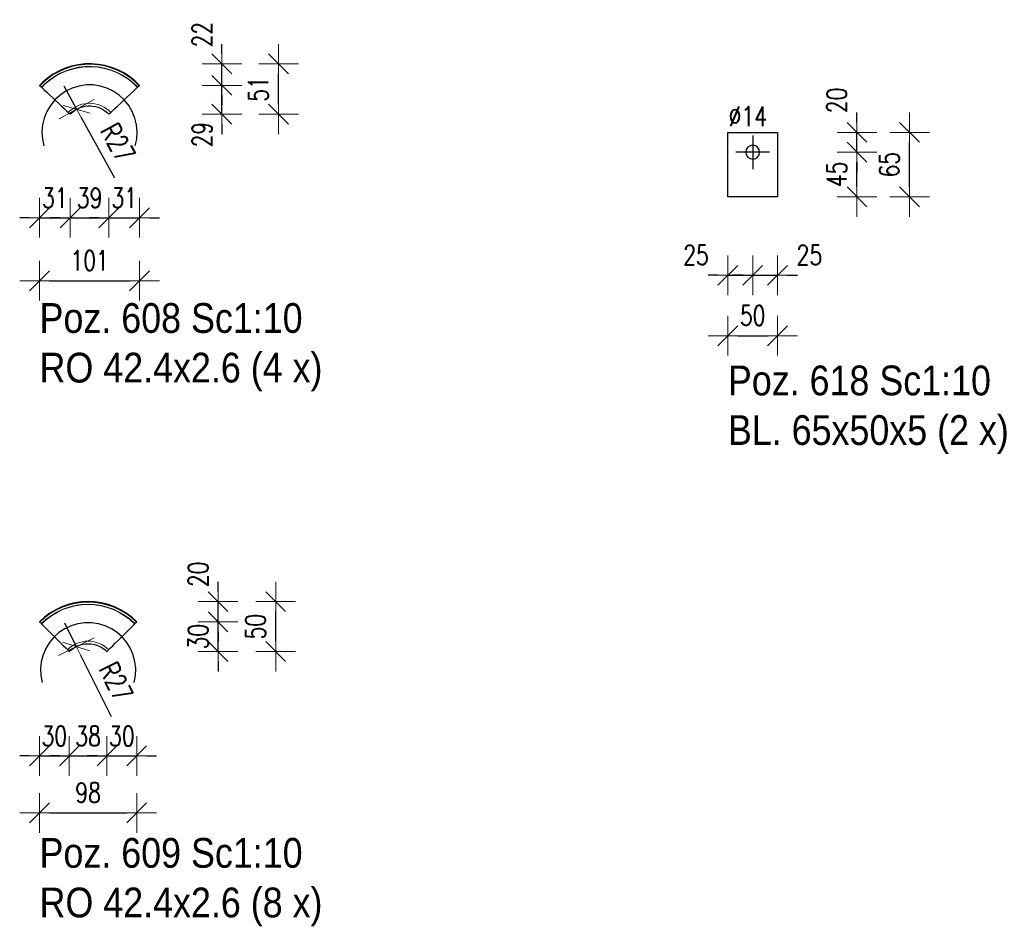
# Model space of a CAD drawing. Header units: millimetres. Extents: x -848 to 5, y 10127 to 10797.
# Tile 36 of 39: x -302 to -202, y 10555 to 10646. Entities that reach past the tile are written whole.
import ezdxf

# ---------------------------------------------------------------- set-up
doc = ezdxf.new("R2010")
doc.units = ezdxf.units.MM
doc.header["$LTSCALE"] = 10
doc.linetypes.add('HIDDEN', pattern=[0.375, 0.25, -0.125])
doc.linetypes.add('MITTE', pattern=[2, 1.25, -0.25, 0.25, -0.25])
doc.layers.get('Defpoints').update_dxf_attribs({"color": 1})
for name, color, linetype, lineweight in [('PS_DIM', 4, 'Continuous', 13), ('PS_Hidden', 2, 'HIDDEN', 9), ('PS_Plate', 35, 'Continuous', 30), ('PS_Shape', 161, 'Continuous', 30), ('PS_SOLID', 7, 'Continuous', 30), ('PS_TEXT', 3, 'Continuous', 18)]:
    doc.layers.add(name, color=color, linetype=linetype, lineweight=lineweight)
doc.layers.add('PS_Mid', color=5, linetype='MITTE')
doc.styles.add('gil', font='txt', dxfattribs={"width": 0.9})
doc.styles.add('simplex', font='simplex.shx', dxfattribs={"width": 0.75})
doc.dimstyles.new('1_10_PRZ', dxfattribs={"dimtxt": 2, "dimasz": 1, "dimexe": 2, "dimexo": 5, "dimgap": 1, "dimtad": 1, "dimdec": 0, "dimlfac": 10, "dimtxsty": 'simplex', "dimblk": 'dimznak', "dimcen": 2, "dimse1": 1, "dimse2": 1, "dimclrt": 3, "dimadec": 1, "dimazin": 0, "dimtfac": 1, "dimtdec": 0, "dimtix": 1, "dimtmove": 2, "dimatfit": 3, "dimldrblk": 'dim-grot', "dimfxl": 1, "dimarcsym": 0})
doc.dimstyles.new('1_10_PRZ_DS1-LS10', dxfattribs={"dimtxt": 2, "dimasz": 1, "dimexe": 2, "dimexo": 5, "dimgap": 1, "dimtad": 1, "dimdec": 0, "dimlfac": 10, "dimtxsty": 'simplex', "dimblk": 'dimznak', "dimcen": 2, "dimse1": 1, "dimse2": 1, "dimclrt": 3, "dimadec": 1, "dimazin": 0, "dimtfac": 1, "dimtdec": 0, "dimtix": 1, "dimtmove": 2, "dimatfit": 3, "dimldrblk": 'dim-grot', "dimfxl": 1, "dimarcsym": 0})

# ---------------------------------------------------------------- blocks, each defined once
blk = doc.blocks.new('dim-grot')
blk.add_hatch(color=256).paths.add_polyline_path([(0, 0), (-2, 0.5), (-2, -0.5)])
blk.add_lwpolyline([(0, 0), (-2, 0.5), (-2, -0.5), (0, 0)])
blk = doc.blocks.new('dimznak')
at = {"color": 0}
for points in [[(0, 2), (0, -2)], [(-2, 0), (2, 0)]]:
    blk.add_lwpolyline(points, dxfattribs=at)
at = {"color": 2}
blk.add_lwpolyline([(1, 1), (-1, -1)], dxfattribs=at)
blk = doc.blocks.new('*D478')
at = {"layer": 'Defpoints', "color": 0, "transparency": 16777216}
for p in [(-230.336, 10634.559), (-227.836, 10632.559), (-227.836, 10620.159)]:
    blk.add_point(p, dxfattribs=at)
at = {"layer": 'PS_DIM', "color": 0, "lineweight": -2, "transparency": 16777216}
for p, q in [((-231.336, 10620.159), (-232.336, 10620.159)), ((-230.336, 10620.159), (-227.836, 10620.159)), ((-226.836, 10620.159), (-225.836, 10620.159))]:
    blk.add_line(p, q, dxfattribs=at)
blk.add_blockref('dimznak', (-230.336, 10620.159), dxfattribs=at)
at = {"layer": 'PS_DIM', "color": 0, "lineweight": -2, "transparency": 16777216, "rotation": 180}
blk.add_blockref('dimznak', (-227.836, 10620.159), dxfattribs=at)
at = {"layer": 'PS_DIM', "color": 3, "transparency": 16777216, "insert": (-233.55, 10622.199), "char_height": 2, "attachment_point": 5, "style": 'simplex'}
blk.add_mtext('25', dxfattribs=at)
blk = doc.blocks.new('*D479')
at = {"layer": 'Defpoints', "color": 0, "transparency": 16777216}
for p in [(-225.336, 10634.559), (-227.836, 10632.559), (-225.336, 10620.159)]:
    blk.add_point(p, dxfattribs=at)
at = {"layer": 'PS_DIM', "color": 0, "lineweight": -2, "transparency": 16777216}
for p, q in [((-228.836, 10620.159), (-229.836, 10620.159)), ((-227.836, 10620.159), (-225.336, 10620.159)), ((-224.336, 10620.159), (-223.336, 10620.159))]:
    blk.add_line(p, q, dxfattribs=at)
blk.add_blockref('dimznak', (-227.836, 10620.159), dxfattribs=at)
at = {"layer": 'PS_DIM', "color": 0, "lineweight": -2, "transparency": 16777216, "rotation": 180}
blk.add_blockref('dimznak', (-225.336, 10620.159), dxfattribs=at)
at = {"layer": 'PS_DIM', "color": 3, "transparency": 16777216, "insert": (-222.121, 10622.199), "char_height": 2, "attachment_point": 5, "style": 'simplex'}
blk.add_mtext('25', dxfattribs=at)
blk = doc.blocks.new('*D482')
at = {"layer": 'Defpoints', "color": 0, "transparency": 16777216}
for p in [(-225.336, 10634.559), (-217.336, 10634.559), (-227.836, 10632.559)]:
    blk.add_point(p, dxfattribs=at)
at = {"layer": 'PS_DIM', "color": 0, "lineweight": -2, "transparency": 16777216}
for p, q in [((-217.336, 10635.559), (-217.336, 10636.559)), ((-217.336, 10632.559), (-217.336, 10634.559)), ((-217.336, 10631.559), (-217.336, 10630.559))]:
    blk.add_line(p, q, dxfattribs=at)
for p, rotation in [((-217.336, 10634.559), 270), ((-217.336, 10632.559), 90)]:
    blk.add_blockref('dimznak', p, dxfattribs=dict(at, rotation=rotation))
at = {"layer": 'PS_DIM', "color": 3, "transparency": 16777216, "insert": (-219.376, 10637.774), "char_height": 2, "attachment_point": 5, "rotation": 90, "style": 'simplex'}
blk.add_mtext('20', dxfattribs=at)
blk = doc.blocks.new('*D579')
at = {"layer": 'Defpoints', "color": 0, "transparency": 16777216}
for p in [(-289.593, 10639.293), (-281.298, 10639.293), (-292.679, 10636.385)]:
    blk.add_point(p, dxfattribs=at)
at = {"layer": 'PS_DIM', "color": 0, "lineweight": -2, "transparency": 16777216}
for p, q in [((-281.298, 10640.293), (-281.298, 10641.293)), ((-281.298, 10636.385), (-281.298, 10639.293)), ((-281.298, 10635.385), (-281.298, 10634.385))]:
    blk.add_line(p, q, dxfattribs=at)
for p, rotation in [((-281.298, 10639.293), 270), ((-281.298, 10636.385), 90)]:
    blk.add_blockref('dimznak', p, dxfattribs=dict(at, rotation=rotation))
at = {"layer": 'PS_DIM', "color": 3, "transparency": 16777216, "insert": (-283.298, 10634.329), "char_height": 2, "attachment_point": 5, "rotation": 90, "style": 'simplex'}
blk.add_mtext('29', dxfattribs=at)
blk = doc.blocks.new('*D580')
at = {"layer": 'Defpoints', "color": 0, "transparency": 16777216}
for p in [(-294.763, 10641.458), (-281.298, 10641.458), (-289.593, 10639.293)]:
    blk.add_point(p, dxfattribs=at)
at = {"layer": 'PS_DIM', "color": 0, "lineweight": -2, "transparency": 16777216}
for p, q in [((-281.298, 10642.458), (-281.298, 10643.458)), ((-281.298, 10639.293), (-281.298, 10641.458)), ((-281.298, 10638.293), (-281.298, 10637.293))]:
    blk.add_line(p, q, dxfattribs=at)
for p, rotation in [((-281.298, 10641.458), 270), ((-281.298, 10639.293), 90)]:
    blk.add_blockref('dimznak', p, dxfattribs=dict(at, rotation=rotation))
at = {"layer": 'PS_DIM', "color": 3, "transparency": 16777216, "insert": (-283.298, 10644.402), "char_height": 2, "attachment_point": 5, "rotation": 90, "style": 'simplex'}
blk.add_mtext('22', dxfattribs=at)
blk = doc.blocks.new('*D581')
at = {"layer": 'Defpoints', "color": 0, "transparency": 16777216}
for p in [(-299.665, 10639.293), (-296.58, 10636.385), (-296.58, 10625.955)]:
    blk.add_point(p, dxfattribs=at)
at = {"layer": 'PS_DIM', "color": 0, "lineweight": -2, "transparency": 16777216}
for p, q in [((-300.665, 10625.955), (-301.665, 10625.955)), ((-299.665, 10625.955), (-296.58, 10625.955)), ((-295.58, 10625.955), (-294.58, 10625.955))]:
    blk.add_line(p, q, dxfattribs=at)
blk.add_blockref('dimznak', (-299.665, 10625.955), dxfattribs=at)
at = {"layer": 'PS_DIM', "color": 0, "lineweight": -2, "transparency": 16777216, "rotation": 180}
blk.add_blockref('dimznak', (-296.58, 10625.955), dxfattribs=at)
at = {"layer": 'PS_DIM', "color": 3, "transparency": 16777216, "insert": (-298.123, 10627.955), "char_height": 2, "attachment_point": 5, "style": 'simplex'}
blk.add_mtext('31', dxfattribs=at)
blk = doc.blocks.new('*D582')
at = {"layer": 'Defpoints', "color": 0, "transparency": 16777216}
for p in [(-296.58, 10636.385), (-292.679, 10636.385), (-292.679, 10625.955)]:
    blk.add_point(p, dxfattribs=at)
at = {"layer": 'PS_DIM', "color": 0, "lineweight": -2, "transparency": 16777216}
for p, q in [((-297.58, 10625.955), (-298.58, 10625.955)), ((-296.58, 10625.955), (-292.679, 10625.955)), ((-291.679, 10625.955), (-290.679, 10625.955))]:
    blk.add_line(p, q, dxfattribs=at)
blk.add_blockref('dimznak', (-296.58, 10625.955), dxfattribs=at)
at = {"layer": 'PS_DIM', "color": 0, "lineweight": -2, "transparency": 16777216, "rotation": 180}
blk.add_blockref('dimznak', (-292.679, 10625.955), dxfattribs=at)
at = {"layer": 'PS_DIM', "color": 3, "transparency": 16777216, "insert": (-294.629, 10627.955), "char_height": 2, "attachment_point": 5, "style": 'simplex'}
blk.add_mtext('39', dxfattribs=at)
blk = doc.blocks.new('*D583')
at = {"layer": 'Defpoints', "color": 0, "transparency": 16777216}
for p in [(-289.593, 10639.293), (-292.679, 10636.385), (-289.593, 10625.955)]:
    blk.add_point(p, dxfattribs=at)
at = {"layer": 'PS_DIM', "color": 0, "lineweight": -2, "transparency": 16777216}
for p, q in [((-293.679, 10625.955), (-294.679, 10625.955)), ((-292.679, 10625.955), (-289.593, 10625.955)), ((-288.593, 10625.955), (-287.593, 10625.955))]:
    blk.add_line(p, q, dxfattribs=at)
blk.add_blockref('dimznak', (-292.679, 10625.955), dxfattribs=at)
at = {"layer": 'PS_DIM', "color": 0, "lineweight": -2, "transparency": 16777216, "rotation": 180}
blk.add_blockref('dimznak', (-289.593, 10625.955), dxfattribs=at)
at = {"layer": 'PS_DIM', "color": 3, "transparency": 16777216, "insert": (-291.136, 10627.955), "char_height": 2, "attachment_point": 5, "style": 'simplex'}
blk.add_mtext('31', dxfattribs=at)
blk = doc.blocks.new('*D584')
at = {"layer": 'Defpoints', "color": 0, "transparency": 16777216}
for p in [(-297.232, 10639.239), (-295.93, 10636.888)]:
    blk.add_point(p, dxfattribs=at)
at = {"layer": 'PS_DIM', "color": 0, "lineweight": -2, "transparency": 16777216}
for p, q in [((-297.232, 10639.239), (-295.93, 10636.888)), ((-292.091, 10629.951), (-295.446, 10636.013))]:
    blk.add_line(p, q, dxfattribs=at)
at = {"layer": 'PS_DIM', "color": 0, "lineweight": -2, "transparency": 16777216, "rotation": 118.9618923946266}
blk.add_blockref('dimznak', (-295.93, 10636.888), dxfattribs=at)
at = {"layer": 'PS_DIM', "color": 3, "transparency": 16777216, "insert": (-291.777, 10633.513), "char_height": 2, "attachment_point": 5, "rotation": 298.96189, "style": 'simplex'}
blk.add_mtext('R27', dxfattribs=at)
blk = doc.blocks.new('*D585')
at = {"layer": 'Defpoints', "color": 0, "transparency": 16777216}
for p in [(-289.879, 10585.238), (-281.689, 10585.238), (-292.877, 10582.239)]:
    blk.add_point(p, dxfattribs=at)
at = {"layer": 'PS_DIM', "color": 0, "lineweight": -2, "transparency": 16777216}
for p, q in [((-281.689, 10586.238), (-281.689, 10587.238)), ((-281.689, 10582.239), (-281.689, 10585.238)), ((-281.689, 10581.239), (-281.689, 10580.239))]:
    blk.add_line(p, q, dxfattribs=at)
for p, rotation in [((-281.689, 10585.238), 270), ((-281.689, 10582.239), 90)]:
    blk.add_blockref('dimznak', p, dxfattribs=dict(at, rotation=rotation))
at = {"layer": 'PS_DIM', "color": 3, "transparency": 16777216, "insert": (-283.689, 10583.738), "char_height": 2, "attachment_point": 5, "rotation": 90, "style": 'simplex'}
blk.add_mtext('30', dxfattribs=at)
blk = doc.blocks.new('*D586')
at = {"layer": 'Defpoints', "color": 0, "transparency": 16777216}
for p in [(-294.772, 10587.264), (-281.689, 10587.264), (-289.879, 10585.238)]:
    blk.add_point(p, dxfattribs=at)
at = {"layer": 'PS_DIM', "color": 0, "lineweight": -2, "transparency": 16777216}
for p, q in [((-281.689, 10588.264), (-281.689, 10589.264)), ((-281.689, 10585.238), (-281.689, 10587.264)), ((-281.689, 10584.238), (-281.689, 10583.238))]:
    blk.add_line(p, q, dxfattribs=at)
for p, rotation in [((-281.689, 10587.264), 270), ((-281.689, 10585.238), 90)]:
    blk.add_blockref('dimznak', p, dxfattribs=dict(at, rotation=rotation))
at = {"layer": 'PS_DIM', "color": 3, "transparency": 16777216, "insert": (-283.689, 10590.025), "char_height": 2, "attachment_point": 5, "rotation": 90, "style": 'simplex'}
blk.add_mtext('20', dxfattribs=at)
blk = doc.blocks.new('*D587')
at = {"layer": 'Defpoints', "color": 0, "transparency": 16777216}
for p in [(-299.665, 10585.238), (-296.671, 10582.243), (-296.671, 10571.723)]:
    blk.add_point(p, dxfattribs=at)
at = {"layer": 'PS_DIM', "color": 0, "lineweight": -2, "transparency": 16777216}
for p, q in [((-300.665, 10571.723), (-301.665, 10571.723)), ((-299.665, 10571.723), (-296.671, 10571.723)), ((-295.671, 10571.723), (-294.671, 10571.723))]:
    blk.add_line(p, q, dxfattribs=at)
blk.add_blockref('dimznak', (-299.665, 10571.723), dxfattribs=at)
at = {"layer": 'PS_DIM', "color": 0, "lineweight": -2, "transparency": 16777216, "rotation": 180}
blk.add_blockref('dimznak', (-296.671, 10571.723), dxfattribs=at)
at = {"layer": 'PS_DIM', "color": 3, "transparency": 16777216, "insert": (-298.168, 10573.723), "char_height": 2, "attachment_point": 5, "style": 'simplex'}
blk.add_mtext('30', dxfattribs=at)
blk = doc.blocks.new('*D588')
at = {"layer": 'Defpoints', "color": 0, "transparency": 16777216}
for p in [(-296.671, 10582.243), (-292.877, 10582.239), (-292.877, 10571.723)]:
    blk.add_point(p, dxfattribs=at)
at = {"layer": 'PS_DIM', "color": 0, "lineweight": -2, "transparency": 16777216}
for p, q in [((-297.671, 10571.723), (-298.671, 10571.723)), ((-296.671, 10571.723), (-292.877, 10571.723)), ((-291.877, 10571.723), (-290.877, 10571.723))]:
    blk.add_line(p, q, dxfattribs=at)
blk.add_blockref('dimznak', (-296.671, 10571.723), dxfattribs=at)
at = {"layer": 'PS_DIM', "color": 0, "lineweight": -2, "transparency": 16777216, "rotation": 180}
blk.add_blockref('dimznak', (-292.877, 10571.723), dxfattribs=at)
at = {"layer": 'PS_DIM', "color": 3, "transparency": 16777216, "insert": (-294.774, 10573.723), "char_height": 2, "attachment_point": 5, "style": 'simplex'}
blk.add_mtext('38', dxfattribs=at)
blk = doc.blocks.new('*D589')
at = {"layer": 'Defpoints', "color": 0, "transparency": 16777216}
for p in [(-289.879, 10585.238), (-292.877, 10582.239), (-289.879, 10571.723)]:
    blk.add_point(p, dxfattribs=at)
at = {"layer": 'PS_DIM', "color": 0, "lineweight": -2, "transparency": 16777216}
for p, q in [((-293.877, 10571.723), (-294.877, 10571.723)), ((-292.877, 10571.723), (-289.879, 10571.723)), ((-288.879, 10571.723), (-287.879, 10571.723))]:
    blk.add_line(p, q, dxfattribs=at)
blk.add_blockref('dimznak', (-292.877, 10571.723), dxfattribs=at)
at = {"layer": 'PS_DIM', "color": 0, "lineweight": -2, "transparency": 16777216, "rotation": 180}
blk.add_blockref('dimznak', (-289.879, 10571.723), dxfattribs=at)
at = {"layer": 'PS_DIM', "color": 3, "transparency": 16777216, "insert": (-291.378, 10573.723), "char_height": 2, "attachment_point": 5, "style": 'simplex'}
blk.add_mtext('30', dxfattribs=at)
blk = doc.blocks.new('*D590')
at = {"layer": 'Defpoints', "color": 0, "transparency": 16777216}
for p in [(-297.161, 10585.143), (-295.967, 10582.743)]:
    blk.add_point(p, dxfattribs=at)
at = {"layer": 'PS_DIM', "color": 0, "lineweight": -2, "transparency": 16777216}
for p, q in [((-297.161, 10585.143), (-295.967, 10582.743)), ((-292.433, 10575.646), (-295.521, 10581.848))]:
    blk.add_line(p, q, dxfattribs=at)
at = {"layer": 'PS_DIM', "color": 0, "lineweight": -2, "transparency": 16777216, "rotation": 116.4672294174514}
blk.add_blockref('dimznak', (-295.967, 10582.743), dxfattribs=at)
at = {"layer": 'PS_DIM', "color": 3, "transparency": 16777216, "insert": (-291.964, 10579.191), "char_height": 2, "attachment_point": 5, "rotation": 296.46723, "style": 'simplex'}
blk.add_mtext('R27', dxfattribs=at)
blk = doc.blocks.new('*X764')
at = {"layer": 'PS_Hidden', "color": 2, "linetype": 'HIDDEN'}
for p, q in [((-296.373, 10640.975), (-296.994, 10640.773)), ((-296.981, 10640.738), (-296.363, 10640.938)), ((-295.734, 10641.115), (-296.373, 10640.975)), ((-296.363, 10640.938), (-295.728, 10641.077)), ((-295.085, 10641.192), (-295.734, 10641.115)), ((-295.728, 10641.077), (-295.083, 10641.154)), ((-294.432, 10641.204), (-295.085, 10641.192)), ((-295.083, 10641.154), (-294.433, 10641.166)), ((-294.433, 10641.166), (-293.785, 10641.115)), ((-293.78, 10641.153), (-294.432, 10641.204)), ((-293.785, 10641.115), (-293.145, 10641.001)), ((-293.137, 10641.038), (-293.78, 10641.153)), ((-293.145, 10641.001), (-292.52, 10640.824)), ((-292.508, 10640.86), (-293.137, 10641.038)), ((-298.163, 10640.192), (-298.7, 10639.819)), ((-298.676, 10639.788), (-298.143, 10640.16)), ((-297.593, 10640.511), (-298.163, 10640.192)), ((-298.143, 10640.16), (-297.576, 10640.477)), ((-296.994, 10640.773), (-297.593, 10640.511)), ((-297.576, 10640.477), (-296.981, 10640.738)), ((-292.52, 10640.824), (-291.915, 10640.587)), ((-291.899, 10640.622), (-292.508, 10640.86)), ((-291.915, 10640.587), (-291.336, 10640.292)), ((-291.317, 10640.325), (-291.899, 10640.622)), ((-291.336, 10640.292), (-290.789, 10639.942)), ((-290.767, 10639.973), (-291.317, 10640.325)), ((-290.789, 10639.942), (-290.278, 10639.539)), ((-290.253, 10639.568), (-290.767, 10639.973)), ((-299.197, 10639.394), (-299.476, 10639.115)), ((-299.448, 10639.089), (-299.171, 10639.367)), ((-298.7, 10639.819), (-299.197, 10639.394)), ((-299.171, 10639.367), (-298.676, 10639.788)), ((-290.278, 10639.539), (-289.81, 10639.089)), ((-289.782, 10639.115), (-290.253, 10639.568)), ((-296.426, 10636.874), (-296.189, 10637.039)), ((-296.189, 10637.039), (-295.938, 10637.18)), ((-295.938, 10637.18), (-295.673, 10637.296)), ((-295.673, 10637.296), (-295.399, 10637.385)), ((-295.399, 10637.385), (-295.117, 10637.447)), ((-295.117, 10637.447), (-294.83, 10637.48)), ((-294.83, 10637.48), (-294.542, 10637.486)), ((-294.542, 10637.486), (-294.254, 10637.463)), ((-294.254, 10637.463), (-293.97, 10637.412)), ((-293.97, 10637.412), (-293.693, 10637.334)), ((-293.693, 10637.334), (-293.424, 10637.229)), ((-293.424, 10637.229), (-293.167, 10637.098)), ((-293.167, 10637.098), (-292.924, 10636.942)), ((-292.924, 10636.942), (-292.698, 10636.764)), ((-296.769, 10636.564), (-296.646, 10636.687)), ((-296.646, 10636.687), (-296.426, 10636.874)), ((-292.698, 10636.764), (-292.49, 10636.564))]:
    blk.add_line(p, q, dxfattribs=at)
at = {"layer": 'PS_Mid', "color": 5, "linetype": 'MITTE'}
for p, q in [((-296.371, 10639.02), (-297.014, 10638.713)), ((-295.69, 10639.229), (-296.371, 10639.02)), ((-294.985, 10639.334), (-295.69, 10639.229)), ((-294.273, 10639.334), (-294.985, 10639.334)), ((-293.569, 10639.229), (-294.273, 10639.334)), ((-292.887, 10639.02), (-293.569, 10639.229)), ((-292.245, 10638.713), (-292.887, 10639.02)), ((-297.604, 10638.314), (-298.129, 10637.833)), ((-297.014, 10638.713), (-297.604, 10638.314)), ((-291.654, 10638.314), (-292.245, 10638.713)), ((-291.13, 10637.833), (-291.654, 10638.314)), ((-298.576, 10637.278), (-298.937, 10636.664)), ((-298.129, 10637.833), (-298.576, 10637.278)), ((-290.682, 10637.278), (-291.13, 10637.833)), ((-290.321, 10636.664), (-290.682, 10637.278)), ((-299.203, 10636.003), (-299.368, 10635.31)), ((-298.937, 10636.664), (-299.203, 10636.003)), ((-290.055, 10636.003), (-290.321, 10636.664)), ((-289.89, 10635.31), (-290.055, 10636.003)), ((-299.368, 10635.31), (-299.429, 10634.601)), ((-289.83, 10634.601), (-289.89, 10635.31)), ((-299.429, 10634.601), (-299.384, 10633.89)), ((-289.874, 10633.89), (-289.83, 10634.601)), ((-299.384, 10633.89), (-299.234, 10633.193)), ((-290.024, 10633.193), (-289.874, 10633.89))]:
    blk.add_line(p, q, dxfattribs=at)
at = {"layer": 'PS_SOLID', "color": 7, "linetype": 'Continuous'}
for p, q in [((-297.087, 10641.016), (-297.709, 10640.744)), ((-297.071, 10640.976), (-297.69, 10640.705)), ((-296.441, 10641.226), (-297.087, 10641.016)), ((-296.429, 10641.184), (-297.071, 10640.976)), ((-295.777, 10641.371), (-296.441, 10641.226)), ((-295.77, 10641.329), (-296.429, 10641.184)), ((-295.103, 10641.451), (-295.777, 10641.371)), ((-295.1, 10641.408), (-295.77, 10641.329)), ((-294.424, 10641.464), (-295.103, 10641.451)), ((-294.425, 10641.421), (-295.1, 10641.408)), ((-293.753, 10641.368), (-294.425, 10641.421)), ((-293.747, 10641.411), (-294.424, 10641.464)), ((-293.088, 10641.249), (-293.753, 10641.368)), ((-293.078, 10641.291), (-293.747, 10641.411)), ((-292.439, 10641.066), (-293.088, 10641.249)), ((-292.425, 10641.107), (-293.078, 10641.291)), ((-291.81, 10640.82), (-292.439, 10641.066)), ((-291.793, 10640.859), (-292.425, 10641.107)), ((-298.859, 10640.024), (-299.375, 10639.583)), ((-298.832, 10639.99), (-299.345, 10639.552)), ((-298.301, 10640.413), (-298.859, 10640.024)), ((-298.278, 10640.376), (-298.832, 10639.99)), ((-297.709, 10640.744), (-298.301, 10640.413)), ((-297.69, 10640.705), (-298.278, 10640.376)), ((-291.209, 10640.513), (-291.81, 10640.82)), ((-291.188, 10640.551), (-291.793, 10640.859)), ((-290.641, 10640.149), (-291.209, 10640.513)), ((-290.616, 10640.184), (-291.188, 10640.551)), ((-290.111, 10639.731), (-290.641, 10640.149)), ((-290.082, 10639.764), (-290.616, 10640.184)), ((-299.375, 10639.583), (-299.665, 10639.293)), ((-299.665, 10639.293), (-299.634, 10639.263)), ((-299.345, 10639.552), (-299.634, 10639.263)), ((-299.634, 10639.263), (-299.54, 10639.175)), ((-299.54, 10639.175), (-299.389, 10639.033)), ((-299.389, 10639.033), (-299.186, 10638.841)), ((-289.625, 10639.263), (-290.111, 10639.731)), ((-289.593, 10639.293), (-290.082, 10639.764)), ((-290.073, 10638.841), (-289.87, 10639.033)), ((-289.87, 10639.033), (-289.718, 10639.175)), ((-289.718, 10639.175), (-289.625, 10639.263)), ((-289.625, 10639.263), (-289.593, 10639.293)), ((-299.186, 10638.841), (-298.939, 10638.608)), ((-298.939, 10638.608), (-298.658, 10638.344)), ((-298.658, 10638.344), (-298.356, 10638.059)), ((-298.356, 10638.059), (-298.054, 10637.775)), ((-291.205, 10637.775), (-290.902, 10638.059)), ((-290.902, 10638.059), (-290.6, 10638.344)), ((-290.6, 10638.344), (-290.32, 10638.608)), ((-290.32, 10638.608), (-290.073, 10638.841)), ((-298.054, 10637.775), (-298.044, 10637.766)), ((-298.044, 10637.766), (-297.736, 10637.475)), ((-297.736, 10637.475), (-297.443, 10637.199)), ((-297.443, 10637.199), (-297.178, 10636.949)), ((-297.178, 10636.949), (-296.952, 10636.736)), ((-296.051, 10636.819), (-295.822, 10636.947)), ((-295.822, 10636.947), (-295.581, 10637.053)), ((-295.581, 10637.053), (-295.331, 10637.134)), ((-295.331, 10637.134), (-295.074, 10637.19)), ((-295.074, 10637.19), (-294.813, 10637.221)), ((-294.813, 10637.221), (-294.55, 10637.226)), ((-294.55, 10637.226), (-294.288, 10637.205)), ((-294.288, 10637.205), (-294.029, 10637.159)), ((-294.029, 10637.159), (-293.776, 10637.088)), ((-293.776, 10637.088), (-293.531, 10636.992)), ((-293.531, 10636.992), (-293.296, 10636.872)), ((-292.307, 10636.736), (-292.08, 10636.949)), ((-292.08, 10636.949), (-291.815, 10637.199)), ((-291.815, 10637.199), (-291.523, 10637.475)), ((-291.523, 10637.475), (-291.214, 10637.766)), ((-291.214, 10637.766), (-291.205, 10637.775)), ((-296.952, 10636.736), (-296.774, 10636.568)), ((-296.774, 10636.568), (-296.65, 10636.452)), ((-296.65, 10636.452), (-296.588, 10636.393)), ((-296.588, 10636.393), (-296.58, 10636.385)), ((-296.58, 10636.385), (-296.467, 10636.498)), ((-296.467, 10636.498), (-296.267, 10636.668)), ((-296.267, 10636.668), (-296.051, 10636.819)), ((-293.296, 10636.872), (-293.075, 10636.73)), ((-293.075, 10636.73), (-292.868, 10636.568)), ((-292.868, 10636.568), (-292.679, 10636.385)), ((-292.679, 10636.385), (-292.671, 10636.393)), ((-292.671, 10636.393), (-292.608, 10636.452)), ((-292.608, 10636.452), (-292.485, 10636.568)), ((-292.485, 10636.568), (-292.307, 10636.736))]:
    blk.add_line(p, q, dxfattribs=at)
blk = doc.blocks.new('*X765')
at = {"color": 3, "style": 'gil', "width": 0.9}
for s, p in [('Poz. 608 Sc1:10', (-299.665, 10614.352)), ('RO 42.4x2.6 (4 x)', (-299.665, 10609.352))]:
    blk.add_text(s, height=3, dxfattribs=at).set_placement(p)
blk = doc.blocks.new('*X766')
at = {"layer": 'PS_Hidden', "color": 2, "linetype": 'HIDDEN'}
for p, q in [((-297.321, 10586.497), (-297.912, 10586.218)), ((-297.894, 10586.184), (-297.306, 10586.462)), ((-296.706, 10586.718), (-297.321, 10586.497)), ((-297.306, 10586.462), (-296.694, 10586.681)), ((-296.072, 10586.876), (-296.706, 10586.718)), ((-296.694, 10586.681), (-296.064, 10586.839)), ((-295.425, 10586.972), (-296.072, 10586.876)), ((-296.064, 10586.839), (-295.421, 10586.934)), ((-294.772, 10587.004), (-295.425, 10586.972)), ((-295.421, 10586.934), (-294.772, 10586.966)), ((-294.119, 10586.972), (-294.772, 10587.004)), ((-294.772, 10586.966), (-294.123, 10586.934)), ((-294.123, 10586.934), (-293.48, 10586.839)), ((-293.473, 10586.876), (-294.119, 10586.972)), ((-293.48, 10586.839), (-292.85, 10586.681)), ((-292.839, 10586.718), (-293.473, 10586.876)), ((-292.85, 10586.681), (-292.238, 10586.462)), ((-292.224, 10586.497), (-292.839, 10586.718)), ((-292.238, 10586.462), (-291.651, 10586.184)), ((-291.633, 10586.218), (-292.224, 10586.497)), ((-298.997, 10585.493), (-299.482, 10585.054)), ((-299.455, 10585.027), (-298.973, 10585.463)), ((-298.472, 10585.882), (-298.997, 10585.493)), ((-298.973, 10585.463), (-298.451, 10585.85)), ((-297.912, 10586.218), (-298.472, 10585.882)), ((-298.451, 10585.85), (-297.894, 10586.184)), ((-291.651, 10586.184), (-291.093, 10585.85)), ((-291.072, 10585.882), (-291.633, 10586.218)), ((-291.093, 10585.85), (-290.571, 10585.463)), ((-290.547, 10585.493), (-291.072, 10585.882)), ((-290.571, 10585.463), (-290.09, 10585.027)), ((-290.063, 10585.054), (-290.547, 10585.493)), ((-296.851, 10582.423), (-296.637, 10582.617)), ((-296.637, 10582.617), (-296.406, 10582.789)), ((-296.406, 10582.789), (-296.158, 10582.937)), ((-296.158, 10582.937), (-295.897, 10583.061)), ((-295.897, 10583.061), (-295.626, 10583.158)), ((-295.626, 10583.158), (-295.346, 10583.228)), ((-295.346, 10583.228), (-295.06, 10583.27)), ((-295.06, 10583.27), (-294.772, 10583.284)), ((-294.772, 10583.284), (-294.484, 10583.27)), ((-294.484, 10583.27), (-294.199, 10583.228)), ((-294.199, 10583.228), (-293.919, 10583.158)), ((-293.919, 10583.158), (-293.647, 10583.061)), ((-293.647, 10583.061), (-293.386, 10582.937)), ((-293.386, 10582.937), (-293.139, 10582.789)), ((-293.139, 10582.789), (-292.907, 10582.617)), ((-292.907, 10582.617), (-292.693, 10582.423))]:
    blk.add_line(p, q, dxfattribs=at)
at = {"layer": 'PS_Mid', "color": 5, "linetype": 'MITTE'}
for p, q in [((-297.122, 10584.53), (-297.707, 10584.143)), ((-296.487, 10584.827), (-297.122, 10584.53)), ((-295.816, 10585.029), (-296.487, 10584.827)), ((-295.123, 10585.132), (-295.816, 10585.029)), ((-294.422, 10585.132), (-295.123, 10585.132)), ((-293.728, 10585.029), (-294.422, 10585.132)), ((-293.057, 10584.827), (-293.728, 10585.029)), ((-292.422, 10584.53), (-293.057, 10584.827)), ((-291.838, 10584.143), (-292.422, 10584.53)), ((-298.229, 10583.675), (-298.677, 10583.136)), ((-297.707, 10584.143), (-298.229, 10583.675)), ((-291.316, 10583.675), (-291.838, 10584.143)), ((-290.868, 10583.136), (-291.316, 10583.675)), ((-299.042, 10582.538), (-299.316, 10581.892)), ((-298.677, 10583.136), (-299.042, 10582.538)), ((-290.503, 10582.538), (-290.868, 10583.136)), ((-290.229, 10581.892), (-290.503, 10582.538)), ((-299.316, 10581.892), (-299.493, 10581.214)), ((-290.052, 10581.214), (-290.229, 10581.892)), ((-299.493, 10581.214), (-299.569, 10580.517)), ((-299.569, 10580.517), (-299.543, 10579.817)), ((-289.975, 10580.517), (-290.052, 10581.214)), ((-290.001, 10579.817), (-289.975, 10580.517)), ((-299.543, 10579.817), (-299.415, 10579.128)), ((-290.129, 10579.128), (-290.001, 10579.817))]:
    blk.add_line(p, q, dxfattribs=at)
at = {"layer": 'PS_SOLID', "color": 7, "linetype": 'Continuous'}
for p, q in [((-298.034, 10586.447), (-298.617, 10586.098)), ((-298.014, 10586.409), (-298.593, 10586.062)), ((-297.42, 10586.738), (-298.034, 10586.447)), ((-297.404, 10586.698), (-298.014, 10586.409)), ((-296.781, 10586.966), (-297.42, 10586.738)), ((-296.768, 10586.925), (-297.404, 10586.698)), ((-296.122, 10587.131), (-296.781, 10586.966)), ((-296.114, 10587.089), (-296.768, 10586.925)), ((-295.451, 10587.231), (-296.122, 10587.131)), ((-295.446, 10587.188), (-296.114, 10587.089)), ((-294.772, 10587.264), (-295.451, 10587.231)), ((-294.772, 10587.221), (-295.446, 10587.188)), ((-294.094, 10587.231), (-294.772, 10587.264)), ((-294.098, 10587.188), (-294.772, 10587.221)), ((-293.431, 10587.089), (-294.098, 10587.188)), ((-293.422, 10587.131), (-294.094, 10587.231)), ((-292.776, 10586.925), (-293.431, 10587.089)), ((-292.763, 10586.966), (-293.422, 10587.131)), ((-292.141, 10586.698), (-292.776, 10586.925)), ((-292.124, 10586.738), (-292.763, 10586.966)), ((-291.531, 10586.409), (-292.141, 10586.698)), ((-291.51, 10586.447), (-292.124, 10586.738)), ((-290.952, 10586.062), (-291.531, 10586.409)), ((-290.928, 10586.098), (-291.51, 10586.447)), ((-299.162, 10585.694), (-299.665, 10585.238)), ((-299.135, 10585.66), (-299.635, 10585.207)), ((-298.617, 10586.098), (-299.162, 10585.694)), ((-298.593, 10586.062), (-299.135, 10585.66)), ((-290.41, 10585.66), (-290.952, 10586.062)), ((-290.382, 10585.694), (-290.928, 10586.098)), ((-289.91, 10585.207), (-290.41, 10585.66)), ((-289.879, 10585.238), (-290.382, 10585.694)), ((-299.665, 10585.238), (-299.635, 10585.207)), ((-299.635, 10585.207), (-299.544, 10585.116)), ((-299.544, 10585.116), (-299.397, 10584.969)), ((-299.397, 10584.969), (-299.199, 10584.771)), ((-299.199, 10584.771), (-298.959, 10584.531)), ((-298.959, 10584.531), (-298.687, 10584.259)), ((-290.857, 10584.259), (-290.585, 10584.531)), ((-290.585, 10584.531), (-290.345, 10584.771)), ((-290.345, 10584.771), (-290.148, 10584.969)), ((-290.148, 10584.969), (-290.001, 10585.116)), ((-290.001, 10585.116), (-289.91, 10585.207)), ((-289.91, 10585.207), (-289.879, 10585.238)), ((-298.687, 10584.259), (-298.393, 10583.965)), ((-298.393, 10583.965), (-298.1, 10583.672)), ((-298.1, 10583.672), (-298.09, 10583.663)), ((-298.09, 10583.663), (-297.791, 10583.363)), ((-291.754, 10583.363), (-291.454, 10583.663)), ((-291.454, 10583.663), (-291.445, 10583.672)), ((-291.445, 10583.672), (-291.151, 10583.965)), ((-291.151, 10583.965), (-290.857, 10584.259)), ((-297.791, 10583.363), (-297.506, 10583.078)), ((-297.506, 10583.078), (-297.249, 10582.821)), ((-297.249, 10582.821), (-297.029, 10582.601)), ((-297.029, 10582.601), (-296.856, 10582.428)), ((-296.856, 10582.428), (-296.736, 10582.308)), ((-296.667, 10582.239), (-296.472, 10582.416)), ((-296.472, 10582.416), (-296.261, 10582.573)), ((-296.261, 10582.573), (-296.036, 10582.708)), ((-296.036, 10582.708), (-295.798, 10582.82)), ((-295.798, 10582.82), (-295.55, 10582.909)), ((-295.55, 10582.909), (-295.295, 10582.973)), ((-295.295, 10582.973), (-295.035, 10583.011)), ((-295.035, 10583.011), (-294.772, 10583.024)), ((-294.772, 10583.024), (-294.51, 10583.011)), ((-294.51, 10583.011), (-294.249, 10582.973)), ((-294.249, 10582.973), (-293.994, 10582.909)), ((-293.994, 10582.909), (-293.747, 10582.82)), ((-293.747, 10582.82), (-293.509, 10582.708)), ((-293.509, 10582.708), (-293.283, 10582.573)), ((-293.283, 10582.573), (-293.072, 10582.416)), ((-293.072, 10582.416), (-292.877, 10582.239)), ((-292.808, 10582.308), (-292.689, 10582.428)), ((-292.689, 10582.428), (-292.516, 10582.601)), ((-292.516, 10582.601), (-292.296, 10582.821)), ((-292.296, 10582.821), (-292.038, 10583.078)), ((-292.038, 10583.078), (-291.754, 10583.363)), ((-296.736, 10582.308), (-296.675, 10582.247)), ((-296.675, 10582.247), (-296.667, 10582.239)), ((-292.877, 10582.239), (-292.87, 10582.247)), ((-292.87, 10582.247), (-292.808, 10582.308))]:
    blk.add_line(p, q, dxfattribs=at)
blk = doc.blocks.new('*X767')
at = {"color": 3, "style": 'gil', "width": 0.9}
for s, p in [('Poz. 609 Sc1:10', (-299.665, 10560.448)), ('RO 42.4x2.6 (8 x)', (-299.665, 10555.448))]:
    blk.add_text(s, height=3, dxfattribs=at).set_placement(p)
blk = doc.blocks.new('*X784')
at = {"layer": 'PS_Mid', "color": 5, "linetype": 'MITTE'}
for p, q in [((-227.836, 10634.259), (-227.836, 10630.859)), ((-226.136, 10632.559), (-229.536, 10632.559))]:
    blk.add_line(p, q, dxfattribs=at)
at = {"layer": 'PS_SOLID', "color": 7, "linetype": 'Continuous'}
for p, q in [((-230.336, 10634.559), (-225.336, 10634.559)), ((-230.336, 10628.059), (-230.336, 10634.559)), ((-225.336, 10634.559), (-225.336, 10628.059)), ((-225.336, 10628.059), (-230.336, 10628.059))]:
    blk.add_line(p, q, dxfattribs=at)
at = {"layer": 'PS_SOLID', "color": 7, "extrusion": (0, 0, -1)}
blk.add_circle((227.836, 10632.559), 0.7, dxfattribs=at)
blk = doc.blocks.new('*X785')
at = {"color": 3, "style": 'gil', "width": 0.9}
for s, p in [('Poz. 618 Sc1:10', (-230.336, 10608.059)), ('BL. 65x50x5 (2 x)', (-230.336, 10603.059))]:
    blk.add_text(s, height=3, dxfattribs=at).set_placement(p)

msp = doc.modelspace()

# ---------------------------------------------------------------- block references
at = {"layer": 'PS_Plate'}
msp.add_blockref('*X784', (0, 0), dxfattribs=at)
at = {"layer": 'PS_Shape'}
for name in ['*X764', '*X766']:
    msp.add_blockref(name, (0, 0), dxfattribs=at)
at = {"layer": 'PS_TEXT'}
for name in ['*X765', '*X785', '*X767']:
    msp.add_blockref(name, (0, 0), dxfattribs=at)

# ---------------------------------------------------------------- texts
at = {"layer": 'PS_DIM', "insert": (-230.26, 10635.176), "char_height": 2, "attachment_point": 7, "style": 'simplex'}
msp.add_mtext('\\A1;%%c14', dxfattribs=at)

# ---------------------------------------------------------------- dimensions: what is measured, and where the dimension line sits
at = {"layer": 'PS_DIM'}
for base, p1, p2, picture, middle in [((-281.298, 10641.458), (-289.593, 10639.293), (-294.763, 10641.458), '*D580', (-283.298, 10644.402)), ((-281.298, 10639.293), (-292.679, 10636.385), (-289.593, 10639.293), '*D579', (-283.298, 10634.329)), ((-281.689, 10587.264), (-289.879, 10585.238), (-294.772, 10587.264), '*D586', (-283.689, 10590.025))]:
    dim = msp.add_linear_dim(base=base, p1=p1, p2=p2, angle=90, dimstyle='1_10_PRZ', dxfattribs=at)
    dim.commit()
    dim.dimension.update_dxf_attribs({"geometry": picture, "text_midpoint": middle, "dimtype": 128})
for base, p1, p2, location, text in [((-275.593, 10641.464), (-289.593, 10636.385), (-289.593, 10641.464), (-277.633, 10638.925), '51'), ((-212.039, 10634.559), (-230.336, 10628.059), (-230.336, 10634.559), (-214.079, 10631.309), '65'), ((-217.336, 10632.559), (-225.336, 10628.059), (-227.836, 10632.559), (-219.376, 10630.341), '45'), ((-275.879, 10587.264), (-289.879, 10582.239), (-289.879, 10587.264), (-277.919, 10584.752), '50')]:
    msp.add_linear_dim(base=base, p1=p1, p2=p2, angle=90, location=location, text=text, dimstyle='1_10_PRZ_DS1-LS10', dxfattribs=at).render()
for base, p1, p2, picture, middle in [((-296.58, 10625.955), (-299.665, 10639.293), (-296.58, 10636.385), '*D581', (-298.123, 10627.955)), ((-289.593, 10625.955), (-292.679, 10636.385), (-289.593, 10639.293), '*D583', (-291.136, 10627.955)), ((-292.679, 10625.955), (-296.58, 10636.385), (-292.679, 10636.385), '*D582', (-294.629, 10627.955)), ((-296.671, 10571.723), (-299.665, 10585.238), (-296.671, 10582.243), '*D587', (-298.168, 10573.723)), ((-289.879, 10571.723), (-292.877, 10582.239), (-289.879, 10585.238), '*D589', (-291.378, 10573.723)), ((-292.877, 10571.723), (-296.671, 10582.243), (-292.877, 10582.239), '*D588', (-294.774, 10573.723))]:
    dim = msp.add_linear_dim(base=base, p1=p1, p2=p2, dimstyle='1_10_PRZ', dxfattribs=at)
    dim.commit()
    dim.dimension.update_dxf_attribs({"geometry": picture, "text_midpoint": middle})
for center, mpoint, picture, middle in [((-297.232, 10639.239), (-295.93, 10636.888), '*D584', (-291.777, 10633.513)), ((-297.161, 10585.143), (-295.967, 10582.743), '*D590', (-291.964, 10579.191))]:
    dim = msp.add_radius_dim(center=center, mpoint=mpoint, dimstyle='1_10_PRZ', dxfattribs=at)
    dim.commit()
    dim.dimension.update_dxf_attribs({"geometry": picture, "text_midpoint": middle})
dim = msp.add_linear_dim(base=(-217.336, 10634.559), p1=(-227.836, 10632.559), p2=(-225.336, 10634.559), angle=90, text='20', dimstyle='1_10_PRZ_DS1-LS10', dxfattribs=at)
dim.commit()
dim.dimension.update_dxf_attribs({"geometry": '*D482', "text_midpoint": (-219.376, 10637.774), "dimtype": 128})
for base, p1, p2, location, text in [((-289.593, 10619.601), (-299.665, 10636.385), (-289.593, 10636.385), (-294.629, 10621.641), '101'), ((-225.336, 10614.059), (-230.336, 10628.059), (-225.336, 10628.059), (-227.836, 10616.099), '50'), ((-289.879, 10565.981), (-299.665, 10582.239), (-289.879, 10582.239), (-294.772, 10568.021), '98')]:
    msp.add_linear_dim(base=base, p1=p1, p2=p2, location=location, text=text, dimstyle='1_10_PRZ_DS1-LS10', dxfattribs=at).render()
for base, p1, p2, picture, middle in [((-227.836, 10620.159), (-230.336, 10634.559), (-227.836, 10632.559), '*D478', (-233.55, 10622.199)), ((-225.336, 10620.159), (-227.836, 10632.559), (-225.336, 10634.559), '*D479', (-222.121, 10622.199))]:
    dim = msp.add_linear_dim(base=base, p1=p1, p2=p2, text='25', dimstyle='1_10_PRZ_DS1-LS10', dxfattribs=at)
    dim.commit()
    dim.dimension.update_dxf_attribs({"geometry": picture, "text_midpoint": middle, "dimtype": 128})
dim = msp.add_linear_dim(base=(-281.689, 10585.238), p1=(-292.877, 10582.239), p2=(-289.879, 10585.238), angle=90, dimstyle='1_10_PRZ', dxfattribs=at)
dim.commit()
dim.dimension.update_dxf_attribs({"geometry": '*D585', "text_midpoint": (-283.689, 10583.738)})

doc.saveas('drawing.dxf')
